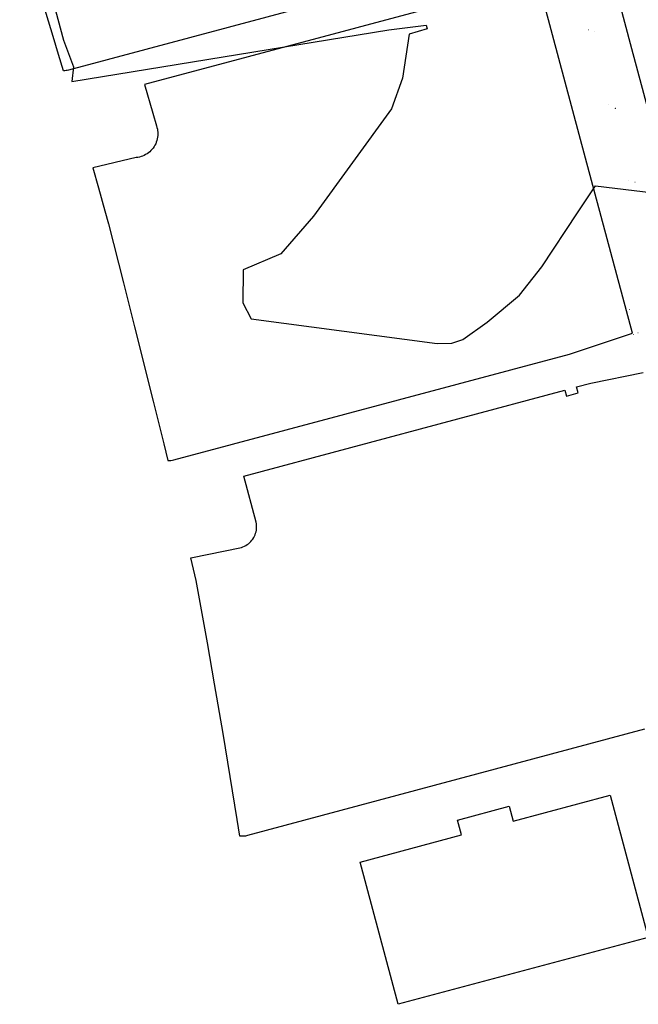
# Model space of a CAD drawing. Extents: x 102676 to 106538, y 417474 to 420545.
# Tile 1 of 112: x 102821 to 103226, y 418217 to 418861. Entities that reach past the tile are written whole.
import ezdxf

# ---------------------------------------------------------------- set-up
doc = ezdxf.new("R2010")
doc.units = 0
doc.layers.get('0').update_dxf_attribs({"lineweight": 25})
for name, color, linetype, lineweight in [('B-WE-KL-OVERIG_HULPSTUK-S @ 0.5', 8, 'Continuous', 25), ('B-WE-KL-WATER_HULPSTUK-S @ 0.5', 170, 'Continuous', 25), ('B-WE-RI-VRIJVERVAL_HULPSTUK-S @ 0.5', 210, 'Continuous', 25), ('DTM_23-02-2012_luchtfoto drone', 40, 'Continuous', 25), ('N-PV-KG-GRENS_UITGIFTE', 12, 'Continuous', 25)]:
    doc.layers.add(name, color=color, linetype=linetype, lineweight=lineweight)
doc.styles.add('NLCS-ISO', font='NLCS-ISO.ttf')

# ---------------------------------------------------------------- blocks, each defined once
blk = doc.blocks.new('SKL-WTB_HULP_OVERIG-SO')
at = {"color": 0, "linetype": 'ByBlock', "lineweight": 18}
for points in [[(-0.1, 0.1), (0.1, -0.1)], [(0.1, 0.1), (-0.1, -0.1)]]:
    blk.add_lwpolyline(points, dxfattribs=at)
at = {"color": 0, "linetype": 'ByBlock', "lineweight": 18, "style": 'NLCS-ISO', "flags": 1}
for tag, p in [('TYPE', (1.5, 0)), ('LABEL', (1.5, -1.5)), ('OMSCHRIJVING', (1.5, -3))]:
    blk.add_attdef(tag, p, '', height=1, dxfattribs=at)
blk = doc.blocks.new('SRI-HULP_OVERIG-SO')
at = {"color": 0, "linetype": 'ByBlock', "lineweight": 18}
for points in [[(-0.1, 0.1), (0.1, -0.1)], [(0.1, 0.1), (-0.1, -0.1)]]:
    blk.add_lwpolyline(points, dxfattribs=at)
at = {"color": 0, "linetype": 'ByBlock', "lineweight": 18, "style": 'NLCS-ISO', "flags": 1}
for tag, p in [('TYPE', (1.5, 0)), ('LABEL', (1.5, -1.5)), ('OMSCHRIJVING', (1.5, -3))]:
    blk.add_attdef(tag, p, '', height=1, dxfattribs=at)
blk = doc.blocks.new('Uitgifte Stedenbouw')
at = {"layer": 'N-PV-KG-GRENS_UITGIFTE', "transparency": 33554687, "flags": 128}
for points in [[(103112.33, 418897.72), (102852.53, 418828.18, -0.064803), (102849.33, 418827.75), (102846.1, 418838.39), (102842.56, 418850.04), (102820.61, 418922.2)], [(103109.17, 418874.1), (102902.28, 418818.72), (102907.75, 418800), (102910.17, 418791.7), (102910.5, 418790.66), (102910.75, 418789.59), (102910.93, 418788.51), (102911.04, 418787.42), (102911.06, 418786.33), (102911.01, 418785.24), (102910.89, 418784.15), (102910.69, 418783.07), (102910.41, 418782.01), (102910.07, 418780.97), (102909.65, 418779.97), (102909.16, 418778.99), (102908.6, 418778.04), (102907.98, 418777.14), (102907.3, 418776.29), (102906.56, 418775.48), (102905.76, 418774.73), (102904.92, 418774.03), (102904.03, 418773.4), (102903.09, 418772.82), (102902.12, 418772.32), (102901.12, 418771.88), (102900.09, 418771.52), (102899.03, 418771.23), (102897.96, 418771.01), (102896.87, 418770.87), (102868.4, 418764.15), (102872.19, 418751.15), (102876.32, 418736.1), (102878.69, 418727.43), (102888.59, 418689.01), (102895.8, 418660.17), (102908.11, 418611.44), (102914.95, 418583.55), (102917.66, 418572.53, 0.078718), (102921.55, 418572.94), (103180.7, 418642.31), (103221.84, 418656.01), (103191.17, 418770.58), (103191.17, 418770.58), (103160.37, 418885.64)], [(103229.69, 418396.67), (102969.7, 418327.07, -0.098058), (102964.85, 418326.75), (102963.08, 418337.55), (102963.07, 418337.61), (102953.84, 418393.89), (102948.19, 418426.46), (102943.53, 418453.32), (102936.14, 418494.1), (102932.73, 418509), (102965.8, 418515.71), (102966.79, 418516.06), (102967.76, 418516.48), (102968.68, 418516.97), (102969.57, 418517.53), (102970.42, 418518.15), (102971.22, 418518.83), (102971.96, 418519.57), (102972.65, 418520.37), (102973.27, 418521.21), (102973.83, 418522.1), (102974.32, 418523.03), (102974.74, 418523.99), (102975.09, 418524.98), (102975.36, 418526), (102975.56, 418527.03), (102975.68, 418528.07), (102975.71, 418529.12), (102975.68, 418530.17), (102975.56, 418531.22), (102975.36, 418532.25), (102967.33, 418562.42), (103177.53, 418618.68), (103178.56, 418614.82), (103186.29, 418616.89), (103185.26, 418620.75), (103194.46, 418623.22), (103228.74, 418630.22)]]:
    blk.add_lwpolyline(points, format="xyb", dxfattribs=at)
blk.add_lwpolyline([(103323.56, 418928.45), (103428.14, 418901.14), (103413.04, 418843.07), (103366.35, 418663.53), (103322.09, 418675.08), (103321.95, 418675.12, 0.114749), (103304.97, 418675.58), (103268.1, 418668.04), (103265.46, 418677.89), (103221.51, 418842.06), (103206.71, 418897.36), (103250.41, 418911.91), (103312.06, 418928.41, -0.129956), (103323.56, 418928.45)], format="xyb", close=True, dxfattribs=at)
at = {"layer": 'N-PV-KG-GRENS_UITGIFTE'}
blk.add_lwpolyline([(103068.42, 418216.64), (103043.56, 418309.79), (103109.84, 418327.53), (103107.25, 418337.19), (103141.07, 418346.24), (103143.65, 418336.58), (103207.22, 418353.59), (103232.11, 418260.46)], close=True, dxfattribs=at)

msp = doc.modelspace()

# ---------------------------------------------------------------- linework, layer by layer
at = {"layer": 'DTM_23-02-2012_luchtfoto drone', "elevation": -0.517, "flags": 128}
msp.add_lwpolyline([(102836.4323, 418895.7162), (102849.2049, 418847.7298), (102855.929, 418830.3164), (102854.6534, 418820.6273), (103062.276, 418854.4666), (103086.6912, 418857.6156), (103087.4134, 418855.2113), (103075.5141, 418851.6367), (103071.3493, 418822.8914), (103063.9587, 418802.8218), (103012.9495, 418732.5876), (102991.605, 418707.8264), (102966.8766, 418697.4006), (102966.6163, 418675.7672), (102972.2632, 418665.4425), (103093.9076, 418649.0858), (103103.5121, 418649.4262), (103110.6517, 418651.8943), (103126.6707, 418663.1632), (103147.9408, 418680.738), (103162.577, 418699.3647), (103185.884, 418734.6308), (103197.5974, 418752.3546), (103293.4036, 418740.9311)], dxfattribs=at)

# ---------------------------------------------------------------- block references
at = {"layer": 'B-WE-KL-OVERIG_HULPSTUK-S @ 0.5', "xscale": 0.5, "yscale": 0.5, "zscale": 0.5}
for p in [(103192.905, 418854.538), (103197.015, 418853.375), (103206.08, 418805.37), (103210.567, 418803.098), (103219.262, 418755.94), (103223.472, 418754.807)]:
    msp.add_blockref('SKL-WTB_HULP_OVERIG-SO', p, dxfattribs=at)
at = {"layer": 'B-WE-KL-WATER_HULPSTUK-S @ 0.5', "xscale": 0.5, "yscale": 0.5, "zscale": 0.5}
for p in [(103222.518, 418655.173), (103225.421, 418656.177)]:
    msp.add_blockref('SKL-WTB_HULP_OVERIG-SO', p, dxfattribs=at)
at = {"layer": 'B-WE-RI-VRIJVERVAL_HULPSTUK-S @ 0.5', "xscale": 0.5, "yscale": 0.5, "zscale": 0.5}
msp.add_blockref('SRI-HULP_OVERIG-SO', (103219.814, 418671.414), dxfattribs=at)
at = {"layer": 'N-PV-KG-GRENS_UITGIFTE'}
msp.add_blockref('Uitgifte Stedenbouw', (0, 0), dxfattribs=at)

doc.saveas('drawing.dxf')
